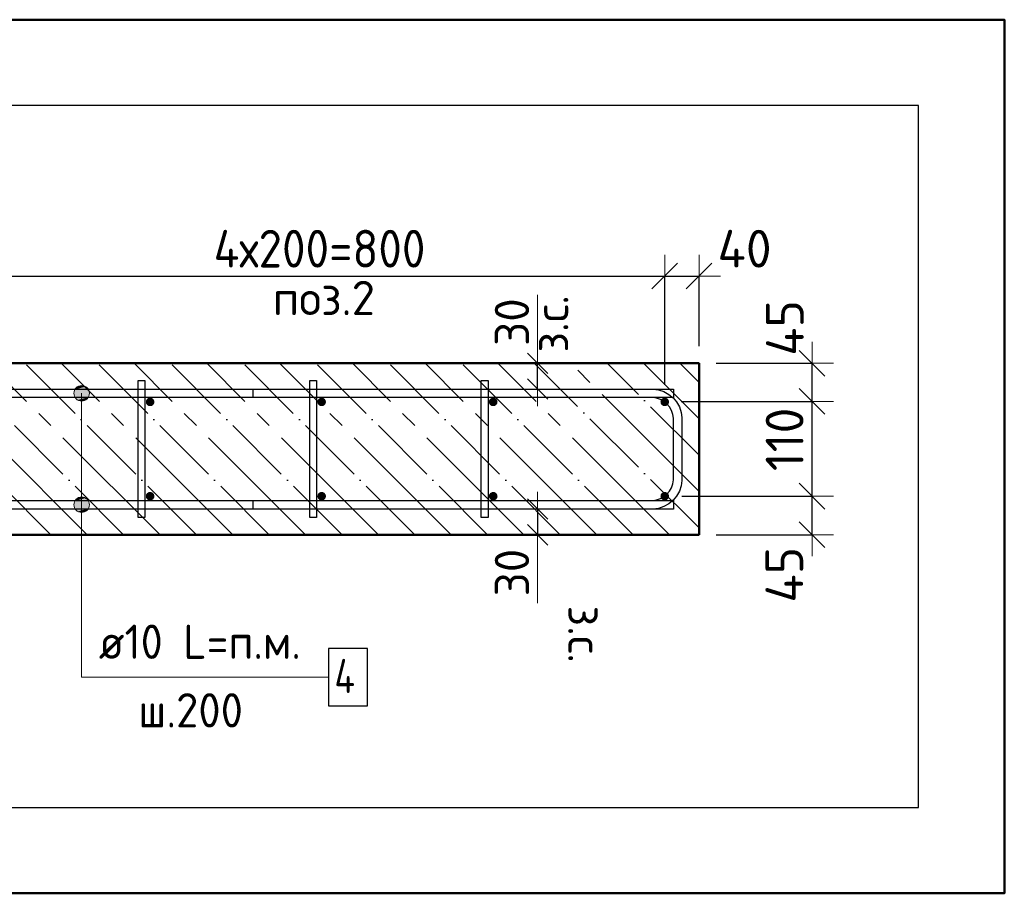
# Model space of a CAD drawing. Header units: millimetres. Extents: x -30645 to 44626, y 46540 to 77351.
# Tile 29 of 84: x -20196 to -19048, y 49917 to 50936. Entities that reach past the tile are written whole.
import ezdxf

# ---------------------------------------------------------------- set-up
doc = ezdxf.new("R2010")
doc.units = ezdxf.units.MM
doc.header["$PDMODE"] = 65
doc.linetypes.add('______11', pattern=[100, 80, -10, 0, -10])
doc.linetypes.add('______5', pattern=[220, 160, -20, 20, -20])
for name, color, linetype, lineweight in [('Standard', 7, 'Continuous', 25), ('Арм.стержн. Арматура края', 96, 'Continuous', 35), ('Арм.стержн. вертикальными 1', 22, 'Continuous', 35), ('Арм.стержн.горизонт. 1', 180, 'Continuous', 35), ('Размерная линия_ общее', 7, 'Continuous', 13), ('Размерная линия_ общее_1', 7, 'Continuous', 13)]:
    doc.layers.add(name, color=color, linetype=linetype, lineweight=lineweight)
doc.layers.add('Арм.стержн.Стяжки', color=7, linetype='Continuous', lineweight=35, true_color=0x501e0f)
doc.styles.add('ISOCPEUR', font='ISOCPEUR')
doc.dimstyles.new('DIMSTYLE_3', dxfattribs={"dimtxt": 44, "dimasz": 50, "dimexe": 0, "dimexo": 0, "dimgap": 22, "dimtad": 2, "dimdec": 0, "dimrnd": 5, "dimzin": 12, "dimdsep": 46, "dimtxsty": 'ISOCPEUR', "dimblk1": 'ALL_ML_STRICH', "dimblk2": 'ALL_ML_STRICH', "dimsah": 1, "dimcen": 0, "dimclrd": 7, "dimclre": 256, "dimclrt": 7, "dimadec": 0, "dimazin": 0, "dimtfac": 1, "dimtdec": 0, "dimtix": 1, "dimtmove": 2, "dimatfit": 3, "dimfxl": 0, "dimtzin": 0, "dimlwd": 0, "dimlwe": -3, "dimarcsym": 0})
doc.dimstyles.new('DIMSTYLE_7', dxfattribs={"dimtxt": 40, "dimasz": 40, "dimexe": 0, "dimexo": 0.001, "dimgap": 20, "dimtad": 2, "dimdec": 0, "dimrnd": 5, "dimzin": 12, "dimdsep": 46, "dimtxsty": 'ISOCPEUR', "dimblk1": 'ALL_ML_STRICH', "dimblk2": 'ALL_ML_STRICH', "dimsah": 1, "dimcen": 0, "dimse1": 1, "dimse2": 1, "dimclrd": 7, "dimclre": 256, "dimclrt": 7, "dimadec": 0, "dimazin": 0, "dimtfac": 1, "dimtdec": 0, "dimtix": 1, "dimtmove": 2, "dimatfit": 3, "dimfxl": 0, "dimtvp": 1.2, "dimtzin": 0, "dimlwd": 0, "dimlwe": -3, "dimarcsym": 0})
doc.dimstyles.new('DIMSTYLE_8', dxfattribs={"dimtxt": 44, "dimasz": 50, "dimexe": 0, "dimexo": 0, "dimgap": 22, "dimtad": 2, "dimdec": 0, "dimrnd": 5, "dimzin": 12, "dimdsep": 46, "dimtxsty": 'ISOCPEUR', "dimblk1": 'ALL_ML_STRICH', "dimblk2": 'ALL_ML_STRICH', "dimsah": 1, "dimcen": 0, "dimclrd": 7, "dimclre": 256, "dimclrt": 7, "dimadec": 0, "dimazin": 0, "dimtfac": 1, "dimtdec": 0, "dimtix": 1, "dimtmove": 2, "dimatfit": 3, "dimfxl": 0, "dimtvp": 1.2, "dimtzin": 0, "dimlwd": 0, "dimlwe": -3, "dimarcsym": 0})

# ---------------------------------------------------------------- blocks, each defined once
blk = doc.blocks.new('ALL_ML_STRICH')
at = {"color": 0, "linetype": 'ByBlock', "lineweight": -2}
for p, q in [((0, -0.5), (0, 0.5)), ((-0.3, -0.3), (0.3, 0.3)), ((-1, 0), (0.5, 0))]:
    blk.add_line(p, q, dxfattribs=at)
blk = doc.blocks.new('*D149')
at = {"layer": 'DEFPOINTS', "color": 7, "linetype": 'Continuous', "lineweight": 13, "transparency": 33554687}
for p in [(-19444.3, 50380.4), (-19404.3, 50335.4), (-19272.6, 50335.4)]:
    blk.add_point(p, dxfattribs=at)
at = {"layer": 'Размерная линия_ общее', "color": 253, "linetype": 'Continuous', "lineweight": -2, "true_color": 0xa0a0a0, "transparency": 33554687}
for p, q in [((-19424.3, 50380.4), (-19272.6, 50380.4)), ((-19384.3, 50335.4), (-19272.6, 50335.4))]:
    blk.add_line(p, q, dxfattribs=at)
at = {"layer": 'Размерная линия_ общее', "color": 7, "linetype": 'Continuous', "lineweight": -2, "transparency": 33554687}
blk.add_line((-19272.6, 50335.4), (-19272.6, 50380.4), dxfattribs=at)
at = {"layer": 'Размерная линия_ общее', "color": 7, "linetype": 'Continuous', "lineweight": 13, "transparency": 33554687, "xscale": 50, "yscale": 50, "zscale": 50}
for p, rotation in [((-19272.6, 50380.4), 90), ((-19272.6, 50335.4), 270)]:
    blk.add_blockref('ALL_ML_STRICH', p, dxfattribs=dict(at, rotation=rotation))
at = {"layer": 'Размерная линия_ общее', "color": 7, "linetype": 'Continuous', "lineweight": 13, "transparency": 33554687, "insert": (-19304.9, 50288.7), "char_height": 44, "width": 88, "attachment_point": 5, "rotation": 90, "style": 'ISOCPEUR'}
blk.add_mtext('\\A1;{45}', dxfattribs=at)
blk = doc.blocks.new('*D150')
at = {"layer": 'DEFPOINTS', "color": 7, "linetype": 'Continuous', "lineweight": 13, "transparency": 33554687}
for p in [(-19445.1, 50490.9), (-19444.3, 50380.4), (-19272.6, 50380.4)]:
    blk.add_point(p, dxfattribs=at)
at = {"layer": 'Размерная линия_ общее', "color": 253, "linetype": 'Continuous', "lineweight": -2, "true_color": 0xa0a0a0, "transparency": 33554687}
for p, q in [((-19425.1, 50490.9), (-19272.6, 50490.9)), ((-19424.3, 50380.4), (-19272.6, 50380.4))]:
    blk.add_line(p, q, dxfattribs=at)
at = {"layer": 'Размерная линия_ общее', "color": 7, "linetype": 'Continuous', "lineweight": -2, "transparency": 33554687}
blk.add_line((-19272.6, 50380.4), (-19272.6, 50490.9), dxfattribs=at)
at = {"layer": 'Размерная линия_ общее', "color": 7, "linetype": 'Continuous', "lineweight": 13, "transparency": 33554687, "xscale": 50, "yscale": 50, "zscale": 50}
for p, rotation in [((-19272.6, 50490.9), 90), ((-19272.6, 50380.4), 270)]:
    blk.add_blockref('ALL_ML_STRICH', p, dxfattribs=dict(at, rotation=rotation))
at = {"layer": 'Размерная линия_ общее', "color": 7, "linetype": 'Continuous', "lineweight": 13, "transparency": 33554687, "insert": (-19304.6, 50446.6), "char_height": 44, "width": 132, "attachment_point": 5, "rotation": 90, "style": 'ISOCPEUR'}
blk.add_mtext('\\A1;{110}', dxfattribs=at)
blk = doc.blocks.new('*D151')
at = {"layer": 'DEFPOINTS', "color": 7, "linetype": 'Continuous', "lineweight": 13, "transparency": 33554687}
for p in [(-19404.3, 50535.4), (-19445.1, 50490.9), (-19272.6, 50490.9)]:
    blk.add_point(p, dxfattribs=at)
at = {"layer": 'Размерная линия_ общее', "color": 253, "linetype": 'Continuous', "lineweight": -2, "true_color": 0xa0a0a0, "transparency": 33554687}
for p, q in [((-19384.3, 50535.4), (-19272.6, 50535.4)), ((-19425.1, 50490.9), (-19272.6, 50490.9))]:
    blk.add_line(p, q, dxfattribs=at)
at = {"layer": 'Размерная линия_ общее', "color": 7, "linetype": 'Continuous', "lineweight": -2, "transparency": 33554687}
blk.add_line((-19272.6, 50490.9), (-19272.6, 50535.4), dxfattribs=at)
at = {"layer": 'Размерная линия_ общее', "color": 7, "linetype": 'Continuous', "lineweight": 13, "transparency": 33554687, "xscale": 50, "yscale": 50, "zscale": 50}
for p, rotation in [((-19272.6, 50535.4), 90), ((-19272.6, 50490.9), 270)]:
    blk.add_blockref('ALL_ML_STRICH', p, dxfattribs=dict(at, rotation=rotation))
at = {"layer": 'Размерная линия_ общее', "color": 7, "linetype": 'Continuous', "lineweight": 13, "transparency": 33554687, "insert": (-19304.3, 50576.6), "char_height": 44, "width": 88, "attachment_point": 5, "rotation": 90, "style": 'ISOCPEUR'}
blk.add_mtext('\\A1;{45}', dxfattribs=at)
blk = doc.blocks.new('*D155')
at = {"layer": 'DEFPOINTS', "color": 7, "linetype": 'Continuous', "lineweight": 13, "transparency": 33554687}
for p in [(-20244.3, 50637.1), (-20244.3, 50490.4), (-19444.3, 50490.4)]:
    blk.add_point(p, dxfattribs=at)
at = {"layer": 'Размерная линия_ общее', "color": 253, "linetype": 'Continuous', "lineweight": -2, "true_color": 0xa0a0a0, "transparency": 33554687}
for p, q in [((-20244.3, 50510.4), (-20244.3, 50637.1)), ((-19444.3, 50510.4), (-19444.3, 50637.1))]:
    blk.add_line(p, q, dxfattribs=at)
at = {"layer": 'Размерная линия_ общее', "color": 7, "linetype": 'Continuous', "lineweight": -2, "transparency": 33554687}
blk.add_line((-20244.3, 50637.1), (-19444.3, 50637.1), dxfattribs=at)
at = {"layer": 'Размерная линия_ общее', "color": 7, "linetype": 'Continuous', "lineweight": 13, "transparency": 33554687, "xscale": 50, "yscale": 50, "zscale": 50, "rotation": 180}
blk.add_blockref('ALL_ML_STRICH', (-20244.3, 50637.1), dxfattribs=at)
at = {"layer": 'Размерная линия_ общее', "color": 7, "linetype": 'Continuous', "lineweight": 13, "transparency": 33554687, "xscale": 50, "yscale": 50, "zscale": 50}
blk.add_blockref('ALL_ML_STRICH', (-19444.3, 50637.1), dxfattribs=at)
at = {"layer": 'Размерная линия_ общее', "color": 7, "linetype": 'Continuous', "lineweight": 13, "transparency": 33554687, "insert": (-19970.3, 50691.1), "char_height": 44, "width": 2.2, "attachment_point": 1, "line_spacing_factor": 0.60241, "style": 'ISOCPEUR'}
blk.add_mtext('\\W0.91;4х200=800', dxfattribs=at)
blk = doc.blocks.new('*D156')
at = {"layer": 'DEFPOINTS', "color": 7, "linetype": 'Continuous', "lineweight": 13, "transparency": 33554687}
for p in [(-19444.3, 50637.1), (-19404.3, 50535.4), (-19444.3, 50490.4)]:
    blk.add_point(p, dxfattribs=at)
at = {"layer": 'Размерная линия_ общее', "color": 253, "linetype": 'Continuous', "lineweight": -2, "true_color": 0xa0a0a0, "transparency": 33554687}
for p, q in [((-19444.3, 50510.4), (-19444.3, 50637.1)), ((-19404.3, 50555.4), (-19404.3, 50637.1))]:
    blk.add_line(p, q, dxfattribs=at)
at = {"layer": 'Размерная линия_ общее', "color": 7, "linetype": 'Continuous', "lineweight": -2, "transparency": 33554687}
blk.add_line((-19444.3, 50637.1), (-19404.3, 50637.1), dxfattribs=at)
at = {"layer": 'Размерная линия_ общее', "color": 7, "linetype": 'Continuous', "lineweight": 13, "transparency": 33554687, "xscale": 50, "yscale": 50, "zscale": 50, "rotation": 180}
blk.add_blockref('ALL_ML_STRICH', (-19444.3, 50637.1), dxfattribs=at)
at = {"layer": 'Размерная линия_ общее', "color": 7, "linetype": 'Continuous', "lineweight": 13, "transparency": 33554687, "xscale": 50, "yscale": 50, "zscale": 50}
blk.add_blockref('ALL_ML_STRICH', (-19404.3, 50637.1), dxfattribs=at)
at = {"layer": 'Размерная линия_ общее', "color": 7, "linetype": 'Continuous', "lineweight": 13, "transparency": 33554687, "insert": (-19351.3, 50669.1), "char_height": 44, "width": 88, "attachment_point": 5, "style": 'ISOCPEUR'}
blk.add_mtext('\\A1;{40}', dxfattribs=at)
blk = doc.blocks.new('*D157')
at = {"layer": 'DEFPOINTS', "color": 7, "linetype": 'Continuous', "lineweight": 13, "transparency": 33554687}
for p in [(-19583.8, 50535.4), (-19592.5, 50505.4), (-19583.8, 50505.4)]:
    blk.add_point(p, dxfattribs=at)
at = {"layer": 'Размерная линия_ общее_1', "color": 7, "linetype": 'Continuous', "lineweight": -2, "transparency": 33554687}
blk.add_line((-19592.5, 50505.4), (-19592.5, 50535.4), dxfattribs=at)
at = {"layer": 'Размерная линия_ общее_1', "color": 7, "linetype": 'Continuous', "lineweight": 13, "transparency": 33554687, "xscale": 40, "yscale": 40, "zscale": 40}
for p, rotation in [((-19592.5, 50535.4), 90), ((-19592.5, 50505.4), 270)]:
    blk.add_blockref('ALL_ML_STRICH', p, dxfattribs=dict(at, rotation=rotation))
at = {"layer": 'Размерная линия_ общее_1', "color": 7, "linetype": 'Continuous', "lineweight": 13, "transparency": 33554687, "insert": (-19596.8, 50547.9), "char_height": 40, "width": 2, "attachment_point": 1, "rotation": 90, "line_spacing_factor": 0.60241, "style": 'ISOCPEUR'}
blk.add_mtext('з.с.', dxfattribs=at)
at = {"layer": 'Размерная линия_ общее_1', "color": 7, "linetype": 'Continuous', "lineweight": 13, "transparency": 33554687, "insert": (-19622.5, 50583.5), "char_height": 40, "width": 80, "attachment_point": 5, "rotation": 90, "style": 'ISOCPEUR'}
blk.add_mtext('\\A1;{30}', dxfattribs=at)
blk = doc.blocks.new('*D158')
at = {"layer": 'DEFPOINTS', "color": 7, "linetype": 'Continuous', "lineweight": 13, "transparency": 33554687}
for p in [(-19592.5, 50365.4), (-19583.8, 50365.4), (-19583.8, 50335.4)]:
    blk.add_point(p, dxfattribs=at)
at = {"layer": 'Размерная линия_ общее_1', "color": 7, "linetype": 'Continuous', "lineweight": -2, "transparency": 33554687}
blk.add_line((-19592.5, 50365.4), (-19592.5, 50335.4), dxfattribs=at)
at = {"layer": 'Размерная линия_ общее_1', "color": 7, "linetype": 'Continuous', "lineweight": 13, "transparency": 33554687, "xscale": 40, "yscale": 40, "zscale": 40}
for p, rotation in [((-19592.5, 50365.4), 90), ((-19592.5, 50335.4), 270)]:
    blk.add_blockref('ALL_ML_STRICH', p, dxfattribs=dict(at, rotation=rotation))
at = {"layer": 'Размерная линия_ общее_1', "color": 7, "linetype": 'Continuous', "lineweight": 13, "transparency": 33554687, "insert": (-19622.5, 50291.3), "char_height": 40, "width": 80, "attachment_point": 5, "rotation": 90, "style": 'ISOCPEUR'}
blk.add_mtext('\\A1;{30}', dxfattribs=at)
at = {"layer": 'Размерная линия_ общее_1', "color": 7, "linetype": 'Continuous', "lineweight": 13, "transparency": 33554687, "insert": (-19516.8, 50252.8), "char_height": 40, "width": 2, "attachment_point": 1, "rotation": 270, "line_spacing_factor": 0.60241, "style": 'ISOCPEUR'}
blk.add_mtext('з.с.', dxfattribs=at)

msp = doc.modelspace()

# ---------------------------------------------------------------- hatches: boundary and pattern name
at = {"layer": 'Арм.стержн. вертикальными 1', "linetype": 'Continuous', "lineweight": 50, "transparency": 33554687}
for points in [[(-20044.3, 50485.4), (-20042.4, 50485.7), (-20040.8, 50486.8), (-20039.7, 50488.4), (-20039.3, 50490.4), (-20039.7, 50492.3), (-20040.8, 50493.9), (-20042.4, 50495), (-20044.3, 50495.4), (-20046.2, 50495), (-20047.9, 50493.9), (-20049, 50492.3), (-20049.3, 50490.4), (-20049, 50488.4), (-20047.9, 50486.8), (-20046.2, 50485.7)], [(-19844.3, 50485.4), (-19842.4, 50485.7), (-19840.8, 50486.8), (-19839.7, 50488.4), (-19839.3, 50490.4), (-19839.7, 50492.3), (-19840.8, 50493.9), (-19842.4, 50495), (-19844.3, 50495.4), (-19846.2, 50495), (-19847.9, 50493.9), (-19849, 50492.3), (-19849.3, 50490.4), (-19849, 50488.4), (-19847.9, 50486.8), (-19846.2, 50485.7)], [(-19644.3, 50485.4), (-19642.4, 50485.7), (-19640.8, 50486.8), (-19639.7, 50488.4), (-19639.3, 50490.4), (-19639.7, 50492.3), (-19640.8, 50493.9), (-19642.4, 50495), (-19644.3, 50495.4), (-19646.2, 50495), (-19647.9, 50493.9), (-19649, 50492.3), (-19649.3, 50490.4), (-19649, 50488.4), (-19647.9, 50486.8), (-19646.2, 50485.7)], [(-19444.3, 50485.4), (-19442.4, 50485.7), (-19440.8, 50486.8), (-19439.7, 50488.4), (-19439.3, 50490.4), (-19439.7, 50492.3), (-19440.8, 50493.9), (-19442.4, 50495), (-19444.3, 50495.4), (-19446.2, 50495), (-19447.9, 50493.9), (-19449, 50492.3), (-19449.3, 50490.4), (-19449, 50488.4), (-19447.9, 50486.8), (-19446.2, 50485.7)], [(-20044.3, 50375.4), (-20042.4, 50375.7), (-20040.8, 50376.8), (-20039.7, 50378.4), (-20039.3, 50380.4), (-20039.7, 50382.3), (-20040.8, 50383.9), (-20042.4, 50385), (-20044.3, 50385.4), (-20046.2, 50385), (-20047.9, 50383.9), (-20049, 50382.3), (-20049.3, 50380.4), (-20049, 50378.4), (-20047.9, 50376.8), (-20046.2, 50375.7)], [(-19844.3, 50375.4), (-19842.4, 50375.7), (-19840.8, 50376.8), (-19839.7, 50378.4), (-19839.3, 50380.4), (-19839.7, 50382.3), (-19840.8, 50383.9), (-19842.4, 50385), (-19844.3, 50385.4), (-19846.2, 50385), (-19847.9, 50383.9), (-19849, 50382.3), (-19849.3, 50380.4), (-19849, 50378.4), (-19847.9, 50376.8), (-19846.2, 50375.7)], [(-19644.3, 50375.4), (-19642.4, 50375.7), (-19640.8, 50376.8), (-19639.7, 50378.4), (-19639.3, 50380.4), (-19639.7, 50382.3), (-19640.8, 50383.9), (-19642.4, 50385), (-19644.3, 50385.4), (-19646.2, 50385), (-19647.9, 50383.9), (-19649, 50382.3), (-19649.3, 50380.4), (-19649, 50378.4), (-19647.9, 50376.8), (-19646.2, 50375.7)], [(-19444.3, 50375.4), (-19442.4, 50375.7), (-19440.8, 50376.8), (-19439.7, 50378.4), (-19439.3, 50380.4), (-19439.7, 50382.3), (-19440.8, 50383.9), (-19442.4, 50385), (-19444.3, 50385.4), (-19446.2, 50385), (-19447.9, 50383.9), (-19449, 50382.3), (-19449.3, 50380.4), (-19449, 50378.4), (-19447.9, 50376.8), (-19446.2, 50375.7)]]:
    msp.add_hatch(color=4, dxfattribs=at).paths.add_polyline_path(points)
at = {"layer": 'Арм.стержн.горизонт. 1', "linetype": 'Continuous', "lineweight": 13, "transparency": 33554687}
for points in [[(-20133.2, 50500.4), (-20115.2, 50500.4), (-20116.4, 50504.9)], [(-20133.2, 50500.4), (-20116.4, 50504.9), (-20131.9, 50504.9)], [(-20133.2, 50500.4), (-20115.2, 50500.4), (-20116.4, 50504.9)], [(-20133.2, 50500.4), (-20116.4, 50504.9), (-20131.9, 50504.9)], [(-20133.2, 50500.4), (-20115.2, 50500.4), (-20116.4, 50504.9)], [(-20133.2, 50500.4), (-20116.4, 50504.9), (-20131.9, 50504.9)], [(-20133.2, 50500.4), (-20115.2, 50500.4), (-20116.4, 50504.9)], [(-20133.2, 50500.4), (-20116.4, 50504.9), (-20131.9, 50504.9)], [(-20133.2, 50500.4), (-20115.2, 50500.4), (-20116.4, 50504.9)], [(-20133.2, 50500.4), (-20116.4, 50504.9), (-20131.9, 50504.9)], [(-20131.9, 50495.9), (-20115.2, 50500.4), (-20133.2, 50500.4)], [(-20131.9, 50495.9), (-20115.2, 50500.4), (-20133.2, 50500.4)], [(-20131.9, 50495.9), (-20115.2, 50500.4), (-20133.2, 50500.4)], [(-20131.9, 50495.9), (-20115.2, 50500.4), (-20133.2, 50500.4)], [(-20131.9, 50495.9), (-20115.2, 50500.4), (-20133.2, 50500.4)], [(-20131.9, 50504.9), (-20116.4, 50504.9), (-20119.7, 50508.1)], [(-20131.9, 50504.9), (-20119.7, 50508.1), (-20128.7, 50508.1)], [(-20131.9, 50504.9), (-20116.4, 50504.9), (-20119.7, 50508.1)], [(-20131.9, 50504.9), (-20119.7, 50508.1), (-20128.7, 50508.1)], [(-20131.9, 50504.9), (-20116.4, 50504.9), (-20119.7, 50508.1)], [(-20131.9, 50504.9), (-20119.7, 50508.1), (-20128.7, 50508.1)], [(-20131.9, 50504.9), (-20116.4, 50504.9), (-20119.7, 50508.1)], [(-20131.9, 50504.9), (-20119.7, 50508.1), (-20128.7, 50508.1)], [(-20131.9, 50504.9), (-20116.4, 50504.9), (-20119.7, 50508.1)], [(-20131.9, 50504.9), (-20119.7, 50508.1), (-20128.7, 50508.1)], [(-20131.9, 50495.9), (-20116.4, 50495.9), (-20115.2, 50500.4)], [(-20131.9, 50495.9), (-20116.4, 50495.9), (-20115.2, 50500.4)], [(-20131.9, 50495.9), (-20116.4, 50495.9), (-20115.2, 50500.4)], [(-20131.9, 50495.9), (-20116.4, 50495.9), (-20115.2, 50500.4)], [(-20131.9, 50495.9), (-20116.4, 50495.9), (-20115.2, 50500.4)], [(-20128.7, 50508.1), (-20119.7, 50508.1), (-20124.2, 50509.4)], [(-20128.7, 50508.1), (-20119.7, 50508.1), (-20124.2, 50509.4)], [(-20128.7, 50508.1), (-20119.7, 50508.1), (-20124.2, 50509.4)], [(-20128.7, 50508.1), (-20119.7, 50508.1), (-20124.2, 50509.4)], [(-20128.7, 50508.1), (-20119.7, 50508.1), (-20124.2, 50509.4)], [(-20128.7, 50492.6), (-20116.4, 50495.9), (-20131.9, 50495.9)], [(-20128.7, 50492.6), (-20116.4, 50495.9), (-20131.9, 50495.9)], [(-20128.7, 50492.6), (-20116.4, 50495.9), (-20131.9, 50495.9)], [(-20128.7, 50492.6), (-20116.4, 50495.9), (-20131.9, 50495.9)], [(-20128.7, 50492.6), (-20116.4, 50495.9), (-20131.9, 50495.9)], [(-20128.7, 50492.6), (-20119.7, 50492.6), (-20116.4, 50495.9)], [(-20128.7, 50492.6), (-20119.7, 50492.6), (-20116.4, 50495.9)], [(-20128.7, 50492.6), (-20119.7, 50492.6), (-20116.4, 50495.9)], [(-20128.7, 50492.6), (-20119.7, 50492.6), (-20116.4, 50495.9)], [(-20128.7, 50492.6), (-20119.7, 50492.6), (-20116.4, 50495.9)], [(-20119.7, 50492.6), (-20128.7, 50492.6), (-20124.2, 50491.4)], [(-20119.7, 50492.6), (-20128.7, 50492.6), (-20124.2, 50491.4)], [(-20119.7, 50492.6), (-20128.7, 50492.6), (-20124.2, 50491.4)], [(-20119.7, 50492.6), (-20128.7, 50492.6), (-20124.2, 50491.4)], [(-20119.7, 50492.6), (-20128.7, 50492.6), (-20124.2, 50491.4)], [(-20133.2, 50370.4), (-20115.2, 50370.4), (-20116.4, 50374.9)], [(-20133.2, 50370.4), (-20116.4, 50374.9), (-20131.9, 50374.9)], [(-20133.2, 50370.4), (-20115.2, 50370.4), (-20116.4, 50374.9)], [(-20133.2, 50370.4), (-20116.4, 50374.9), (-20131.9, 50374.9)], [(-20133.2, 50370.4), (-20115.2, 50370.4), (-20116.4, 50374.9)], [(-20133.2, 50370.4), (-20116.4, 50374.9), (-20131.9, 50374.9)], [(-20133.2, 50370.4), (-20115.2, 50370.4), (-20116.4, 50374.9)], [(-20133.2, 50370.4), (-20116.4, 50374.9), (-20131.9, 50374.9)], [(-20133.2, 50370.4), (-20115.2, 50370.4), (-20116.4, 50374.9)], [(-20133.2, 50370.4), (-20116.4, 50374.9), (-20131.9, 50374.9)], [(-20131.9, 50374.9), (-20116.4, 50374.9), (-20119.7, 50378.1)], [(-20131.9, 50374.9), (-20119.7, 50378.1), (-20128.7, 50378.1)], [(-20131.9, 50374.9), (-20116.4, 50374.9), (-20119.7, 50378.1)], [(-20131.9, 50374.9), (-20119.7, 50378.1), (-20128.7, 50378.1)], [(-20131.9, 50374.9), (-20116.4, 50374.9), (-20119.7, 50378.1)], [(-20131.9, 50374.9), (-20119.7, 50378.1), (-20128.7, 50378.1)], [(-20131.9, 50374.9), (-20116.4, 50374.9), (-20119.7, 50378.1)], [(-20131.9, 50374.9), (-20119.7, 50378.1), (-20128.7, 50378.1)], [(-20131.9, 50374.9), (-20116.4, 50374.9), (-20119.7, 50378.1)], [(-20131.9, 50374.9), (-20119.7, 50378.1), (-20128.7, 50378.1)], [(-20128.7, 50378.1), (-20119.7, 50378.1), (-20124.2, 50379.4)], [(-20128.7, 50378.1), (-20119.7, 50378.1), (-20124.2, 50379.4)], [(-20128.7, 50378.1), (-20119.7, 50378.1), (-20124.2, 50379.4)], [(-20128.7, 50378.1), (-20119.7, 50378.1), (-20124.2, 50379.4)], [(-20128.7, 50378.1), (-20119.7, 50378.1), (-20124.2, 50379.4)], [(-20131.9, 50365.9), (-20115.2, 50370.4), (-20133.2, 50370.4)], [(-20131.9, 50365.9), (-20115.2, 50370.4), (-20133.2, 50370.4)], [(-20131.9, 50365.9), (-20115.2, 50370.4), (-20133.2, 50370.4)], [(-20131.9, 50365.9), (-20115.2, 50370.4), (-20133.2, 50370.4)], [(-20131.9, 50365.9), (-20115.2, 50370.4), (-20133.2, 50370.4)], [(-20131.9, 50365.9), (-20116.4, 50365.9), (-20115.2, 50370.4)], [(-20131.9, 50365.9), (-20116.4, 50365.9), (-20115.2, 50370.4)], [(-20131.9, 50365.9), (-20116.4, 50365.9), (-20115.2, 50370.4)], [(-20131.9, 50365.9), (-20116.4, 50365.9), (-20115.2, 50370.4)], [(-20131.9, 50365.9), (-20116.4, 50365.9), (-20115.2, 50370.4)], [(-20128.7, 50362.6), (-20116.4, 50365.9), (-20131.9, 50365.9)], [(-20128.7, 50362.6), (-20116.4, 50365.9), (-20131.9, 50365.9)], [(-20128.7, 50362.6), (-20116.4, 50365.9), (-20131.9, 50365.9)], [(-20128.7, 50362.6), (-20116.4, 50365.9), (-20131.9, 50365.9)], [(-20128.7, 50362.6), (-20116.4, 50365.9), (-20131.9, 50365.9)], [(-20128.7, 50362.6), (-20119.7, 50362.6), (-20116.4, 50365.9)], [(-20128.7, 50362.6), (-20119.7, 50362.6), (-20116.4, 50365.9)], [(-20128.7, 50362.6), (-20119.7, 50362.6), (-20116.4, 50365.9)], [(-20128.7, 50362.6), (-20119.7, 50362.6), (-20116.4, 50365.9)], [(-20128.7, 50362.6), (-20119.7, 50362.6), (-20116.4, 50365.9)], [(-20119.7, 50362.6), (-20128.7, 50362.6), (-20124.2, 50361.4)], [(-20119.7, 50362.6), (-20128.7, 50362.6), (-20124.2, 50361.4)], [(-20119.7, 50362.6), (-20128.7, 50362.6), (-20124.2, 50361.4)], [(-20119.7, 50362.6), (-20128.7, 50362.6), (-20124.2, 50361.4)], [(-20119.7, 50362.6), (-20128.7, 50362.6), (-20124.2, 50361.4)]]:
    msp.add_hatch(color=7, dxfattribs=at).paths.add_polyline_path(points)

# ---------------------------------------------------------------- linework, layer by layer
at = {"color": 52, "linetype": 'Continuous', "lineweight": -3, "transparency": 33554687}
for p, q in [((-19148.4, 50836.2), (-21504.2, 50836.2)), ((-19148.4, 50836.2), (-21504.2, 50836.2)), ((-19148.4, 50017.1), (-19148.4, 50836.2)), ((-19148.4, 50017.1), (-19148.4, 50836.2)), ((-21504.2, 50017.1), (-19148.4, 50017.1)), ((-21504.2, 50017.1), (-19148.4, 50017.1))]:
    msp.add_line(p, q, dxfattribs=at)
at = {"layer": 'Standard', "color": 7, "linetype": 'Continuous', "lineweight": 13, "transparency": 33554687}
for p, q in [((-19592.5, 50535.4), (-19592.5, 50615.4)), ((-19592.5, 50335.4), (-19592.5, 50255.4))]:
    msp.add_line(p, q, dxfattribs=at)
at = {"layer": 'Standard', "color": 7, "linetype": 'Continuous', "lineweight": 50, "transparency": 33554687}
for p, q in [((-19404.3, 50535.4), (-21204.3, 50535.4)), ((-19404.3, 50335.4), (-19404.3, 50535.4)), ((-21204.3, 50335.4), (-19404.3, 50335.4))]:
    msp.add_line(p, q, dxfattribs=at)
at = {"layer": 'Standard', "color": 253, "linetype": '______11', "lineweight": -3, "true_color": 0xababab, "transparency": 33554687}
for p, q in [((-20160, 50335.4), (-20360, 50535.4)), ((-20075.2, 50335.4), (-20275.2, 50535.4)), ((-19990.3, 50335.4), (-20190.3, 50535.4)), ((-19905.5, 50335.4), (-20105.5, 50535.4)), ((-19820.6, 50335.4), (-20020.6, 50535.4)), ((-19735.8, 50335.4), (-19935.8, 50535.4)), ((-19650.9, 50335.4), (-19850.9, 50535.4)), ((-19566.1, 50335.4), (-19766.1, 50535.4)), ((-19481.2, 50335.4), (-19681.2, 50535.4)), ((-19404.3, 50343.3), (-19596.4, 50535.4)), ((-19404.3, 50428.2), (-19511.5, 50535.4)), ((-19404.3, 50513), (-19426.7, 50535.4))]:
    msp.add_line(p, q, dxfattribs=at)
at = {"layer": 'Standard', "color": 253, "linetype": '______5', "lineweight": -3, "true_color": 0xababab, "transparency": 33554687}
for p, q in [((-20117.6, 50335.4), (-20317.6, 50535.4)), ((-20032.8, 50335.4), (-20232.8, 50535.4)), ((-19947.9, 50335.4), (-20147.9, 50535.4)), ((-19863.1, 50335.4), (-20063.1, 50535.4)), ((-19778.2, 50335.4), (-19978.2, 50535.4)), ((-19693.3, 50335.4), (-19893.3, 50535.4)), ((-19608.5, 50335.4), (-19808.5, 50535.4)), ((-19523.6, 50335.4), (-19723.6, 50535.4)), ((-19438.8, 50335.4), (-19638.8, 50535.4)), ((-19404.3, 50385.8), (-19553.9, 50535.4)), ((-19404.3, 50470.6), (-19469.1, 50535.4))]:
    msp.add_line(p, q, dxfattribs=at)
at = {"layer": 'Standard', "color": 7, "linetype": 'Continuous', "lineweight": 50, "transparency": 33554687}
msp.add_lwpolyline([(-21604.2, 50936.2), (-21604.2, 49917.1), (-19048.4, 49917.1), (-19048.4, 50936.2), (-21604.2, 50936.2)], dxfattribs=at)
at = {"layer": 'Арм.стержн. Арматура края', "color": 4, "linetype": 'Continuous', "lineweight": 25, "transparency": 33554687}
msp.add_lwpolyline([(-19924.3, 50375.4), (-19458.4, 50375.4), (-19453.9, 50376), (-19449.3, 50377.5), (-19445.1, 50379.8), (-19441.7, 50382.7), (-19438.8, 50386.1), (-19436.5, 50390.3), (-19435, 50394.9), (-19434.3, 50399.4), (-19434.3, 50471.3), (-19435, 50475.8), (-19436.5, 50480.4), (-19438.8, 50484.6), (-19441.7, 50488), (-19445.1, 50490.9), (-19449.3, 50493.2), (-19453.9, 50494.7), (-19458.4, 50495.4), (-19924.3, 50495.4), (-19924.3, 50505.4), (-19457.7, 50505.4), (-19451.6, 50504.5), (-19445.2, 50502.4), (-19439.4, 50499.1), (-19434.6, 50495.1), (-19430.5, 50490.3), (-19427.3, 50484.5), (-19425.2, 50478.1), (-19424.3, 50472), (-19424.3, 50398.7), (-19425.2, 50392.6), (-19427.3, 50386.3), (-19430.5, 50380.4), (-19434.6, 50375.6), (-19439.4, 50371.6), (-19445.2, 50368.3), (-19451.6, 50366.2), (-19457.7, 50365.4), (-19924.3, 50365.4), (-19924.3, 50375.4)], dxfattribs=at)
msp.add_lwpolyline([(-19924.3, 50375.4), (-19458.4, 50375.4), (-19453.9, 50376), (-19449.3, 50377.5), (-19445.1, 50379.8), (-19441.7, 50382.7), (-19438.8, 50386.1), (-19436.5, 50390.3), (-19435, 50394.9), (-19434.3, 50399.4), (-19434.3, 50471.3), (-19435, 50475.8), (-19436.5, 50480.4), (-19438.8, 50484.6), (-19441.7, 50488), (-19445.1, 50490.9), (-19449.3, 50493.2), (-19453.9, 50494.7), (-19458.4, 50495.4), (-19924.3, 50495.4), (-19924.3, 50505.4), (-19457.7, 50505.4), (-19451.6, 50504.5), (-19445.2, 50502.4), (-19439.4, 50499.1), (-19434.6, 50495.1), (-19430.5, 50490.3), (-19427.3, 50484.5), (-19425.2, 50478.1), (-19424.3, 50472), (-19424.3, 50398.7), (-19425.2, 50392.6), (-19427.3, 50386.3), (-19430.5, 50380.4), (-19434.6, 50375.6), (-19439.4, 50371.6), (-19445.2, 50368.3), (-19451.6, 50366.2), (-19457.7, 50365.4), (-19924.3, 50365.4), (-19924.3, 50375.4)], dxfattribs=at)
msp.add_lwpolyline([(-19924.3, 50375.4), (-19458.4, 50375.4), (-19453.9, 50376), (-19449.3, 50377.5), (-19445.1, 50379.8), (-19441.7, 50382.7), (-19438.8, 50386.1), (-19436.5, 50390.3), (-19435, 50394.9), (-19434.3, 50399.4), (-19434.3, 50471.3), (-19435, 50475.8), (-19436.5, 50480.4), (-19438.8, 50484.6), (-19441.7, 50488), (-19445.1, 50490.9), (-19449.3, 50493.2), (-19453.9, 50494.7), (-19458.4, 50495.4), (-19924.3, 50495.4), (-19924.3, 50505.4), (-19457.7, 50505.4), (-19451.6, 50504.5), (-19445.2, 50502.4), (-19439.4, 50499.1), (-19434.6, 50495.1), (-19430.5, 50490.3), (-19427.3, 50484.5), (-19425.2, 50478.1), (-19424.3, 50472), (-19424.3, 50398.7), (-19425.2, 50392.6), (-19427.3, 50386.3), (-19430.5, 50380.4), (-19434.6, 50375.6), (-19439.4, 50371.6), (-19445.2, 50368.3), (-19451.6, 50366.2), (-19457.7, 50365.4), (-19924.3, 50365.4), (-19924.3, 50375.4)], dxfattribs=at)
msp.add_lwpolyline([(-19924.3, 50375.4), (-19458.4, 50375.4), (-19453.9, 50376), (-19449.3, 50377.5), (-19445.1, 50379.8), (-19441.7, 50382.7), (-19438.8, 50386.1), (-19436.5, 50390.3), (-19435, 50394.9), (-19434.3, 50399.4), (-19434.3, 50471.3), (-19435, 50475.8), (-19436.5, 50480.4), (-19438.8, 50484.6), (-19441.7, 50488), (-19445.1, 50490.9), (-19449.3, 50493.2), (-19453.9, 50494.7), (-19458.4, 50495.4), (-19924.3, 50495.4), (-19924.3, 50505.4), (-19457.7, 50505.4), (-19451.6, 50504.5), (-19445.2, 50502.4), (-19439.4, 50499.1), (-19434.6, 50495.1), (-19430.5, 50490.3), (-19427.3, 50484.5), (-19425.2, 50478.1), (-19424.3, 50472), (-19424.3, 50398.7), (-19425.2, 50392.6), (-19427.3, 50386.3), (-19430.5, 50380.4), (-19434.6, 50375.6), (-19439.4, 50371.6), (-19445.2, 50368.3), (-19451.6, 50366.2), (-19457.7, 50365.4), (-19924.3, 50365.4), (-19924.3, 50375.4)], dxfattribs=at)
msp.add_lwpolyline([(-19924.3, 50375.4), (-19458.4, 50375.4), (-19453.9, 50376), (-19449.3, 50377.5), (-19445.1, 50379.8), (-19441.7, 50382.7), (-19438.8, 50386.1), (-19436.5, 50390.3), (-19435, 50394.9), (-19434.3, 50399.4), (-19434.3, 50471.3), (-19435, 50475.8), (-19436.5, 50480.4), (-19438.8, 50484.6), (-19441.7, 50488), (-19445.1, 50490.9), (-19449.3, 50493.2), (-19453.9, 50494.7), (-19458.4, 50495.4), (-19924.3, 50495.4), (-19924.3, 50505.4), (-19457.7, 50505.4), (-19451.6, 50504.5), (-19445.2, 50502.4), (-19439.4, 50499.1), (-19434.6, 50495.1), (-19430.5, 50490.3), (-19427.3, 50484.5), (-19425.2, 50478.1), (-19424.3, 50472), (-19424.3, 50398.7), (-19425.2, 50392.6), (-19427.3, 50386.3), (-19430.5, 50380.4), (-19434.6, 50375.6), (-19439.4, 50371.6), (-19445.2, 50368.3), (-19451.6, 50366.2), (-19457.7, 50365.4), (-19924.3, 50365.4), (-19924.3, 50375.4)], dxfattribs=at)
at = {"layer": 'Арм.стержн.горизонт. 1', "color": 7, "linetype": 'Continuous', "lineweight": 13, "transparency": 33554687}
for p, q in [((-20133.2, 50500.4), (-20133.2, 50500.4)), ((-20133.2, 50500.4), (-20133.2, 50500.4)), ((-20133.2, 50500.4), (-20133.2, 50500.4)), ((-20133.2, 50500.4), (-20133.2, 50500.4)), ((-20133.2, 50500.4), (-20133.2, 50500.4)), ((-20124.2, 50509.4), (-20124.2, 50509.4)), ((-20124.2, 50509.4), (-20124.2, 50509.4)), ((-20124.2, 50509.4), (-20124.2, 50509.4)), ((-20124.2, 50509.4), (-20124.2, 50509.4)), ((-20124.2, 50509.4), (-20124.2, 50509.4)), ((-20124.2, 50169.2), (-20124.2, 50500.4)), ((-20124.2, 50169.2), (-20124.2, 50500.4)), ((-20124.2, 50169.2), (-20124.2, 50500.4)), ((-20124.2, 50169.2), (-20124.2, 50500.4)), ((-20124.2, 50169.2), (-20124.2, 50500.4)), ((-20115.2, 50500.4), (-20115.2, 50500.4)), ((-20115.2, 50500.4), (-20115.2, 50500.4)), ((-20115.2, 50500.4), (-20115.2, 50500.4)), ((-20115.2, 50500.4), (-20115.2, 50500.4)), ((-20115.2, 50500.4), (-20115.2, 50500.4)), ((-20124.2, 50491.4), (-20124.2, 50491.4)), ((-20124.2, 50491.4), (-20124.2, 50491.4)), ((-20124.2, 50491.4), (-20124.2, 50491.4)), ((-20124.2, 50491.4), (-20124.2, 50491.4)), ((-20124.2, 50491.4), (-20124.2, 50491.4)), ((-20124.2, 50379.4), (-20124.2, 50379.4)), ((-20124.2, 50379.4), (-20124.2, 50379.4)), ((-20124.2, 50379.4), (-20124.2, 50379.4)), ((-20124.2, 50379.4), (-20124.2, 50379.4)), ((-20124.2, 50379.4), (-20124.2, 50379.4)), ((-20133.2, 50370.4), (-20133.2, 50370.4)), ((-20133.2, 50370.4), (-20133.2, 50370.4)), ((-20133.2, 50370.4), (-20133.2, 50370.4)), ((-20133.2, 50370.4), (-20133.2, 50370.4)), ((-20133.2, 50370.4), (-20133.2, 50370.4)), ((-20124.2, 50169.2), (-20124.2, 50370.4)), ((-20124.2, 50169.2), (-20124.2, 50370.4)), ((-20124.2, 50169.2), (-20124.2, 50370.4)), ((-20124.2, 50169.2), (-20124.2, 50370.4)), ((-20124.2, 50169.2), (-20124.2, 50370.4)), ((-20124.2, 50361.4), (-20124.2, 50361.4)), ((-20124.2, 50361.4), (-20124.2, 50361.4)), ((-20124.2, 50361.4), (-20124.2, 50361.4)), ((-20124.2, 50361.4), (-20124.2, 50361.4)), ((-20124.2, 50361.4), (-20124.2, 50361.4)), ((-20115.2, 50370.4), (-20115.2, 50370.4)), ((-20115.2, 50370.4), (-20115.2, 50370.4)), ((-20115.2, 50370.4), (-20115.2, 50370.4)), ((-20115.2, 50370.4), (-20115.2, 50370.4)), ((-20115.2, 50370.4), (-20115.2, 50370.4)), ((-20124.2, 50169.2), (-19836.2, 50169.2))]:
    msp.add_line(p, q, dxfattribs=at)
at = {"layer": 'Арм.стержн.горизонт. 1', "color": 4, "linetype": 'Continuous', "lineweight": 25, "transparency": 33554687}
for points in [[(-21174.3, 50505.4), (-19434.3, 50505.4), (-19434.3, 50495.4), (-21174.3, 50495.4), (-21174.3, 50505.4)], [(-21174.3, 50505.4), (-19434.3, 50505.4), (-19434.3, 50495.4), (-21174.3, 50495.4), (-21174.3, 50505.4)], [(-21174.3, 50505.4), (-19434.3, 50505.4), (-19434.3, 50495.4), (-21174.3, 50495.4), (-21174.3, 50505.4)], [(-21174.3, 50505.4), (-19434.3, 50505.4), (-19434.3, 50495.4), (-21174.3, 50495.4), (-21174.3, 50505.4)], [(-21174.3, 50505.4), (-19434.3, 50505.4), (-19434.3, 50495.4), (-21174.3, 50495.4), (-21174.3, 50505.4)], [(-21174.3, 50375.4), (-19434.3, 50375.4), (-19434.3, 50365.4), (-21174.3, 50365.4), (-21174.3, 50375.4)], [(-21174.3, 50375.4), (-19434.3, 50375.4), (-19434.3, 50365.4), (-21174.3, 50365.4), (-21174.3, 50375.4)], [(-21174.3, 50375.4), (-19434.3, 50375.4), (-19434.3, 50365.4), (-21174.3, 50365.4), (-21174.3, 50375.4)], [(-21174.3, 50375.4), (-19434.3, 50375.4), (-19434.3, 50365.4), (-21174.3, 50365.4), (-21174.3, 50375.4)], [(-21174.3, 50375.4), (-19434.3, 50375.4), (-19434.3, 50365.4), (-21174.3, 50365.4), (-21174.3, 50375.4)]]:
    msp.add_lwpolyline(points, dxfattribs=at)
at = {"layer": 'Арм.стержн.горизонт. 1', "color": 7, "linetype": 'Continuous', "lineweight": 25, "transparency": 33554687}
msp.add_lwpolyline([(-19836.2, 50135.9), (-19790.8, 50135.9), (-19790.8, 50202.6), (-19836.2, 50202.6), (-19836.2, 50135.9)], dxfattribs=at)
at = {"layer": 'Арм.стержн.горизонт. 1', "color": 7, "linetype": 'Continuous', "lineweight": 13, "transparency": 33554687}
for centre in [(-20124.2, 50500.4), (-20124.2, 50500.4), (-20124.2, 50500.4), (-20124.2, 50500.4), (-20124.2, 50500.4), (-20124.2, 50370.4), (-20124.2, 50370.4), (-20124.2, 50370.4), (-20124.2, 50370.4), (-20124.2, 50370.4)]:
    msp.add_circle(centre, 9, dxfattribs=at)
at = {"layer": 'Арм.стержн.Стяжки', "color": 40, "linetype": 'Continuous', "lineweight": 25, "transparency": 33554687}
for points in [[(-20058.3, 50355.4), (-20058.3, 50515.4), (-20050.3, 50515.4), (-20050.3, 50355.4), (-20058.3, 50355.4)], [(-20058.3, 50355.4), (-20058.3, 50515.4), (-20050.3, 50515.4), (-20050.3, 50355.4), (-20058.3, 50355.4)], [(-20058.3, 50355.4), (-20058.3, 50515.4), (-20050.3, 50515.4), (-20050.3, 50355.4), (-20058.3, 50355.4)], [(-19858.3, 50355.4), (-19858.3, 50515.4), (-19850.3, 50515.4), (-19850.3, 50355.4), (-19858.3, 50355.4)], [(-19858.3, 50355.4), (-19858.3, 50515.4), (-19850.3, 50515.4), (-19850.3, 50355.4), (-19858.3, 50355.4)], [(-19658.3, 50355.4), (-19658.3, 50515.4), (-19650.3, 50515.4), (-19650.3, 50355.4), (-19658.3, 50355.4)], [(-19658.3, 50355.4), (-19658.3, 50515.4), (-19650.3, 50515.4), (-19650.3, 50355.4), (-19658.3, 50355.4)], [(-19658.3, 50355.4), (-19658.3, 50515.4), (-19650.3, 50515.4), (-19650.3, 50355.4), (-19658.3, 50355.4)]]:
    msp.add_lwpolyline(points, dxfattribs=at)

# ---------------------------------------------------------------- texts
at = {"layer": 'Standard', "color": 7, "linetype": 'Continuous', "lineweight": 13, "transparency": 33554687, "insert": (-19901.5, 50591.6), "char_height": 40, "width": 140.769, "attachment_point": 7, "style": 'ISOCPEUR'}
msp.add_mtext('\\A1;{\\fISOCPEUR|i0|b0;\\H40.000000;\\W1.000000;\\C7;поз.2}\\P', dxfattribs=at)
at = {"layer": 'Арм.стержн.горизонт. 1', "color": 7, "linetype": 'Continuous', "lineweight": 25, "transparency": 33554687, "char_height": 40, "attachment_point": 7, "style": 'ISOCPEUR'}
for s, insert, width in [('\\W0.94;ø10 L=п.м.', (-20104.2, 50190.6), 266.644), ('\\W0.80;4', (-19829.5, 50150.6), 47.978), ('\\W0.95;ш.200 ', (-20058.2, 50110.6), 174.933)]:
    msp.add_mtext(s, dxfattribs=dict(at, insert=insert, width=width))

# ---------------------------------------------------------------- dimensions: what is measured, and where the dimension line sits
at = {"layer": 'Размерная линия_ общее', "color": 7, "linetype": 'Continuous', "lineweight": 13, "transparency": 33554687}
dim = msp.add_linear_dim(base=(-19404.3, 50637.1), p1=(-19444.3, 50510.4), p2=(-19404.3, 50555.4), dimstyle='DIMSTYLE_8', override={"dimpost": '<>', "dimclrd": 7, "dimclre": 253, "dimclrt": 7, "dimlwd": 0, "dimlwe": 65533}, dxfattribs=at)
dim.commit()
dim.dimension.update_dxf_attribs({"geometry": '*D156', "text_midpoint": (-19351.3, 50669.1), "dimtype": 160})
dim = msp.add_linear_dim(base=(-19444.3, 50637.1), p1=(-20244.3, 50510.4), p2=(-19444.3, 50510.4), text='\\W0.91;4х200=800', dimstyle='DIMSTYLE_3', override={"dimpost": '<>', "dimclrd": 7, "dimclre": 253, "dimclrt": 7, "dimlwd": 0, "dimlwe": 65533}, dxfattribs=at)
dim.commit()
dim.dimension.update_dxf_attribs({"geometry": '*D155', "text_midpoint": (-19844.3, 50659.1), "dimtype": 160})
for base, p1, p2, picture, middle in [((-19272.5519, 50535.3563), (-19425.0819, 50490.8698), (-19384.334, 50535.3563), '*D151', (-19304.3047, 50576.5811)), ((-19272.5519, 50490.8698), (-19424.334, 50380.3561), (-19425.0819, 50490.8698), '*D150', (-19304.5519, 50446.6129)), ((-19272.6, 50380.4), (-19384.3, 50335.4), (-19424.3, 50380.4), '*D149', (-19304.9, 50288.7))]:
    dim = msp.add_linear_dim(base=base, p1=p1, p2=p2, angle=90, dimstyle='DIMSTYLE_8', override={"dimpost": '<>', "dimclrd": 7, "dimclre": 253, "dimclrt": 7, "dimlwd": 0, "dimlwe": 65533}, dxfattribs=at)
    dim.commit()
    dim.dimension.update_dxf_attribs({"geometry": picture, "text_midpoint": middle, "dimtype": 160})
at = {"layer": 'Размерная линия_ общее_1', "color": 7, "linetype": 'Continuous', "lineweight": 13, "transparency": 33554687}
for base, p1, p2, angle, picture, middle in [((-19592.5, 50535.4), (-19583.8, 50505.4), (-19583.8, 50535.4), 90, '*D157', (-19622.5, 50583.5)), ((-19592.5, 50335.4), (-19583.8, 50365.4), (-19583.8, 50335.4), 270, '*D158', (-19622.5, 50291.3))]:
    dim = msp.add_linear_dim(base=base, p1=p1, p2=p2, angle=angle, text='<>\\Xз.с.', dimstyle='DIMSTYLE_7', override={"dimpost": '<>', "dimclrd": 7, "dimclre": 253, "dimclrt": 7, "dimlwd": 0, "dimlwe": 65533}, dxfattribs=at)
    dim.commit()
    dim.dimension.update_dxf_attribs({"geometry": picture, "text_midpoint": middle, "dimtype": 160})

doc.saveas('drawing.dxf')
